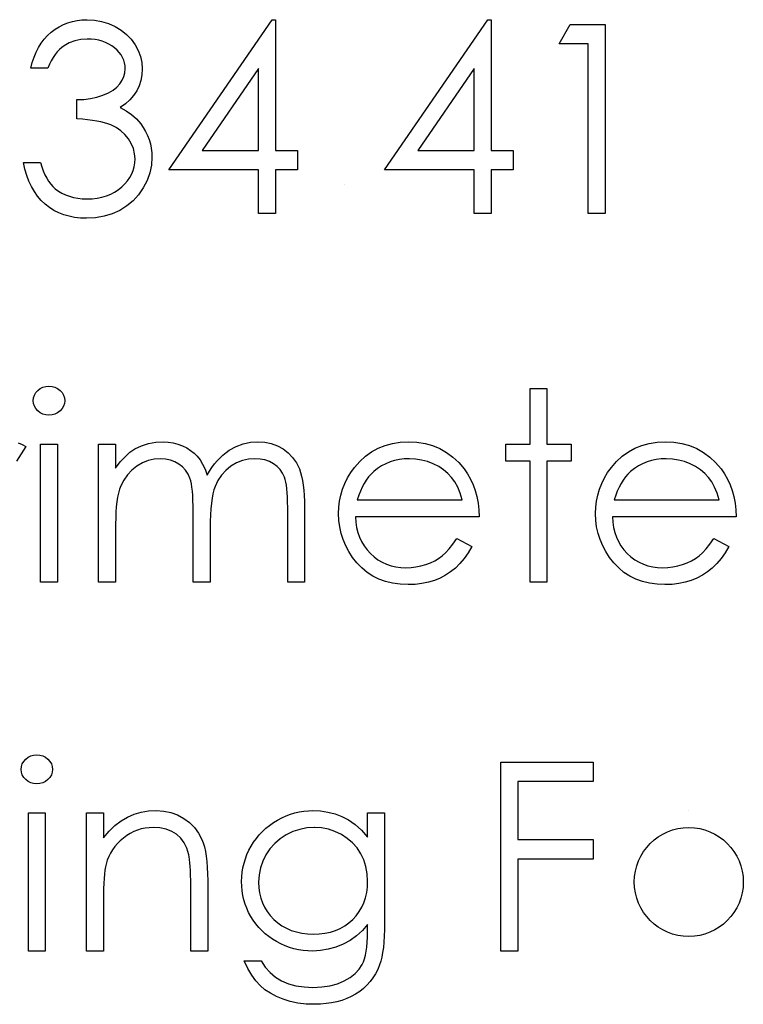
# Model space of a CAD drawing. Header units: inches. Extents: x 1687 to 2505, y -239 to -56.
# Tile 250 of 256: x 1858.648 to 1859.176, y -86.585 to -85.867. Entities that reach past the tile are written whole.
import ezdxf

# ---------------------------------------------------------------- set-up
doc = ezdxf.new("R2010")
doc.units = ezdxf.units.IN
doc.header["$LTSCALE"] = 0.5
doc.header["$MEASUREMENT"] = 0

msp = doc.modelspace()

# ---------------------------------------------------------------- linework, layer by layer
at = {"color": 7, "linetype": 'Continuous'}
for p, q in [((1858.69008, -85.86725), (1858.69364, -85.86681)), ((1858.69364, -85.86681), (1858.69734, -85.86667)), ((1858.69734, -85.86667), (1858.70272, -85.86698)), ((1858.75702, -85.9762), (1858.83224, -85.86667)), ((1858.83224, -85.86667), (1858.83475, -85.86667)), ((1858.83475, -85.86667), (1858.83475, -85.96207)), ((1858.91425, -85.9762), (1858.98947, -85.86667)), ((1858.98946, -85.86667), (1858.99198, -85.86667)), ((1858.99198, -85.86667), (1858.99198, -85.96207)), ((1858.67126, -85.87584), (1858.67407, -85.87368)), ((1858.67407, -85.87368), (1858.67702, -85.87183)), ((1858.67702, -85.87183), (1858.68009, -85.87026)), ((1858.68009, -85.87026), (1858.68329, -85.86896)), ((1858.68329, -85.86896), (1858.68663, -85.86797)), ((1858.68663, -85.86797), (1858.69008, -85.86725)), ((1858.70272, -85.86698), (1858.70791, -85.86791)), ((1858.70791, -85.86791), (1858.71291, -85.86946)), ((1858.71291, -85.86946), (1858.71774, -85.87161)), ((1858.71774, -85.87161), (1858.72221, -85.87429)), ((1859.04144, -85.88434), (1859.04953, -85.87021)), ((1859.04953, -85.87021), (1859.07501, -85.87021)), ((1859.07501, -85.87021), (1859.07501, -86.008)), ((1858.66397, -85.88381), (1858.66618, -85.88092)), ((1858.66618, -85.88092), (1858.66861, -85.87824)), ((1858.66861, -85.87824), (1858.67126, -85.87584)), ((1858.69281, -85.88111), (1858.68842, -85.88202)), ((1858.69751, -85.88081), (1858.69281, -85.88111)), ((1858.70043, -85.88092), (1858.69751, -85.88081)), ((1858.70325, -85.88122), (1858.70043, -85.88092)), ((1858.70593, -85.88172), (1858.70325, -85.88122)), ((1858.72221, -85.87429), (1858.72613, -85.87741)), ((1858.72613, -85.87741), (1858.72953, -85.88097)), ((1858.72953, -85.88097), (1858.7324, -85.88495)), ((1858.66024, -85.89036), (1858.66201, -85.88696)), ((1858.66201, -85.88696), (1858.66397, -85.88381)), ((1858.67727, -85.88848), (1858.67567, -85.89019)), ((1858.67893, -85.88696), (1858.67727, -85.88848)), ((1858.68067, -85.88564), (1858.67893, -85.88696)), ((1858.68439, -85.88351), (1858.68067, -85.88564)), ((1858.68842, -85.88202), (1858.68439, -85.88351)), ((1858.70846, -85.88241), (1858.70593, -85.88172)), ((1858.71089, -85.88332), (1858.70846, -85.88241)), ((1858.71318, -85.88442), (1858.71089, -85.88332)), ((1858.71534, -85.88572), (1858.71318, -85.88442)), ((1858.71735, -85.88724), (1858.71534, -85.88572)), ((1858.7192, -85.88887), (1858.71735, -85.88724)), ((1858.7324, -85.88495), (1858.73466, -85.8892)), ((1859.06264, -85.88434), (1859.04144, -85.88434)), ((1859.06264, -86.008), (1859.06264, -85.88434)), ((1858.6574, -85.89786), (1858.65872, -85.894)), ((1858.65872, -85.894), (1858.66024, -85.89036)), ((1858.67266, -85.8943), (1858.67128, -85.89665)), ((1858.67415, -85.89215), (1858.67266, -85.8943)), ((1858.67567, -85.89019), (1858.67415, -85.89215)), ((1858.7208, -85.89058), (1858.7192, -85.88887)), ((1858.72216, -85.89237), (1858.7208, -85.89058)), ((1858.72326, -85.89422), (1858.72216, -85.89237)), ((1858.72412, -85.89618), (1858.72326, -85.89422)), ((1858.73466, -85.8892), (1858.73629, -85.89353)), ((1858.73629, -85.89353), (1858.73725, -85.89795)), ((1858.65632, -85.902), (1858.6574, -85.89786)), ((1858.66869, -85.902), (1858.65632, -85.902)), ((1858.66996, -85.89922), (1858.66869, -85.902)), ((1858.67128, -85.89665), (1858.66996, -85.89922)), ((1858.72472, -85.89817), (1858.72412, -85.89618)), ((1858.72511, -85.90027), (1858.72472, -85.89817)), ((1858.72497, -85.90534), (1858.72522, -85.90242)), ((1858.72522, -85.90242), (1858.72511, -85.90027)), ((1858.73725, -85.89795), (1858.73759, -85.90247)), ((1858.73759, -85.90247), (1858.73734, -85.90683)), ((1858.82238, -85.90223), (1858.78131, -85.96207)), ((1858.82238, -85.96207), (1858.82238, -85.90223)), ((1858.97961, -85.90223), (1858.93854, -85.96207)), ((1858.97961, -85.96207), (1858.97961, -85.90223)), ((1858.72304, -85.91084), (1858.72425, -85.90816)), ((1858.72425, -85.90816), (1858.72497, -85.90534)), ((1858.73734, -85.90683), (1858.73659, -85.91095)), ((1858.71628, -85.91801), (1858.71909, -85.91583)), ((1858.71909, -85.91583), (1858.72133, -85.91343)), ((1858.72133, -85.91343), (1858.72304, -85.91084)), ((1858.73532, -85.91484), (1858.73356, -85.91851)), ((1858.73659, -85.91095), (1858.73532, -85.91484)), ((1858.69499, -85.92478), (1858.69985, -85.92414)), ((1858.69985, -85.92414), (1858.70449, -85.92315)), ((1858.70449, -85.92315), (1858.70888, -85.92171)), ((1858.70888, -85.92171), (1858.71288, -85.91997)), ((1858.71288, -85.91997), (1858.71628, -85.91801)), ((1858.73129, -85.92193), (1858.72853, -85.92514)), ((1858.73356, -85.91851), (1858.73129, -85.92193)), ((1858.68989, -85.92497), (1858.69499, -85.92478)), ((1858.68989, -85.9391), (1858.68989, -85.92497)), ((1858.72527, -85.92809), (1858.72149, -85.93082)), ((1858.72149, -85.93082), (1858.72583, -85.93306)), ((1858.72853, -85.92514), (1858.72527, -85.92809)), ((1858.72583, -85.93306), (1858.72977, -85.93576)), ((1858.72977, -85.93576), (1858.73331, -85.93894)), ((1858.69395, -85.93935), (1858.68989, -85.9391)), ((1858.69775, -85.93968), (1858.69395, -85.93935)), ((1858.70126, -85.9401), (1858.69775, -85.93968)), ((1858.70449, -85.94059), (1858.70126, -85.9401)), ((1858.70747, -85.94117), (1858.70449, -85.94059)), ((1858.71015, -85.94181), (1858.70747, -85.94117)), ((1858.71258, -85.94255), (1858.71015, -85.94181)), ((1858.7147, -85.94338), (1858.71258, -85.94255)), ((1858.71851, -85.94531), (1858.7147, -85.94338)), ((1858.72193, -85.94766), (1858.71851, -85.94531)), ((1858.73331, -85.93894), (1858.73643, -85.94258)), ((1858.73643, -85.94258), (1858.73836, -85.94534)), ((1858.73836, -85.94534), (1858.74002, -85.94821)), ((1858.72492, -85.95045), (1858.72193, -85.94766)), ((1858.72751, -85.95365), (1858.72492, -85.95045)), ((1858.74002, -85.94821), (1858.74145, -85.95114)), ((1858.74145, -85.95114), (1858.74261, -85.95417)), ((1858.72961, -85.9571), (1858.72751, -85.95365)), ((1858.7311, -85.96069), (1858.72961, -85.9571)), ((1858.74261, -85.95417), (1858.74349, -85.95727)), ((1858.74349, -85.95727), (1858.74413, -85.96044)), ((1858.73198, -85.96442), (1858.7311, -85.96069)), ((1858.73229, -85.96825), (1858.73198, -85.96442)), ((1858.74413, -85.96044), (1858.74451, -85.96373)), ((1858.74465, -85.96707), (1858.74427, -85.97283)), ((1858.74451, -85.96373), (1858.74465, -85.96707)), ((1858.78131, -85.96207), (1858.82238, -85.96207)), ((1858.83475, -85.96207), (1858.85065, -85.96207)), ((1858.85065, -85.96207), (1858.85065, -85.9762)), ((1858.93854, -85.96207), (1858.97961, -85.96207)), ((1858.99198, -85.96207), (1859.00788, -85.96207)), ((1859.00788, -85.96207), (1859.00788, -85.9762)), ((1858.65207, -85.97576), (1858.65102, -85.9709)), ((1858.65102, -85.9709), (1858.66339, -85.9709)), ((1858.66339, -85.9709), (1858.66438, -85.97408)), ((1858.66438, -85.97408), (1858.66546, -85.97703)), ((1858.73093, -85.97662), (1858.73168, -85.97391)), ((1858.73168, -85.97391), (1858.73215, -85.97112)), ((1858.73215, -85.97112), (1858.73229, -85.96825)), ((1858.74427, -85.97283), (1858.74308, -85.97847)), ((1858.6534, -85.98029), (1858.65207, -85.97576)), ((1858.65497, -85.98454), (1858.6534, -85.98029)), ((1858.66546, -85.97703), (1858.66667, -85.97976)), ((1858.66667, -85.97976), (1858.66797, -85.98225)), ((1858.72688, -85.98412), (1858.72853, -85.98172)), ((1858.72853, -85.98172), (1858.72988, -85.97921)), ((1858.72988, -85.97921), (1858.73093, -85.97662)), ((1858.74308, -85.97847), (1858.74112, -85.98399)), ((1858.82238, -85.9762), (1858.75702, -85.9762)), ((1858.82238, -86.008), (1858.82238, -85.9762)), ((1858.85065, -85.9762), (1858.83475, -85.9762)), ((1858.83475, -85.9762), (1858.83475, -86.008)), ((1858.97961, -85.9762), (1858.91425, -85.9762)), ((1858.97961, -86.008), (1858.97961, -85.9762)), ((1859.00788, -85.9762), (1858.99198, -85.9762)), ((1858.99198, -85.9762), (1858.99198, -86.008)), ((1858.65682, -85.98846), (1858.65497, -85.98454)), ((1858.65892, -85.9921), (1858.65682, -85.98846)), ((1858.66797, -85.98225), (1858.66935, -85.98451)), ((1858.66935, -85.98451), (1858.67087, -85.98655)), ((1858.67087, -85.98655), (1858.67247, -85.98837)), ((1858.67247, -85.98837), (1858.67418, -85.98995)), ((1858.72014, -85.99072), (1858.72265, -85.98868)), ((1858.72265, -85.98868), (1858.72492, -85.98644)), ((1858.72492, -85.98644), (1858.72688, -85.98412)), ((1858.74112, -85.98399), (1858.73836, -85.98934)), ((1858.8851, -85.9868), (1858.8851, -85.9868)), ((1858.66129, -85.99544), (1858.65892, -85.9921)), ((1858.66391, -85.99848), (1858.66129, -85.99544)), ((1858.67418, -85.98995), (1858.67653, -85.99169)), ((1858.67653, -85.99169), (1858.67901, -85.99321)), ((1858.67901, -85.99321), (1858.68166, -85.9945)), ((1858.68166, -85.9945), (1858.68445, -85.99552)), ((1858.68445, -85.99552), (1858.6874, -85.99635)), ((1858.70474, -85.99685), (1858.70822, -85.99619)), ((1858.70822, -85.99619), (1858.7115, -85.99522)), ((1858.7115, -85.99522), (1858.71456, -85.99401)), ((1858.71456, -85.99401), (1858.71746, -85.99249)), ((1858.71746, -85.99249), (1858.72014, -85.99072)), ((1858.73494, -85.99434), (1858.73096, -85.99873)), ((1858.73836, -85.98934), (1858.73494, -85.99434)), ((1858.66681, -86.00121), (1858.66391, -85.99848)), ((1858.66993, -86.00364), (1858.66681, -86.00121)), ((1858.6874, -85.99635), (1858.69052, -85.99693)), ((1858.69052, -85.99693), (1858.69378, -85.99729)), ((1858.69378, -85.99729), (1858.6972, -85.9974)), ((1858.6972, -85.9974), (1858.70107, -85.99726)), ((1858.70107, -85.99726), (1858.70474, -85.99685)), ((1858.72638, -86.00254), (1858.72124, -86.00574)), ((1858.73096, -85.99873), (1858.72638, -86.00254)), ((1858.67324, -86.00574), (1858.66993, -86.00364)), ((1858.67672, -86.0075), (1858.67324, -86.00574)), ((1858.68039, -86.00894), (1858.67672, -86.0075)), ((1858.68426, -86.01007), (1858.68039, -86.00894)), ((1858.68831, -86.0109), (1858.68426, -86.01007)), ((1858.70976, -86.01007), (1858.70352, -86.01118)), ((1858.71567, -86.00828), (1858.70976, -86.01007)), ((1858.72124, -86.00574), (1858.71567, -86.00828)), ((1858.83475, -86.008), (1858.82238, -86.008)), ((1858.99198, -86.008), (1858.97961, -86.008)), ((1859.07501, -86.008), (1859.06264, -86.008)), ((1858.69257, -86.01137), (1858.68831, -86.0109)), ((1858.69698, -86.01153), (1858.69257, -86.01137)), ((1858.70352, -86.01118), (1858.69698, -86.01153)), ((1858.65894, -86.1405), (1858.65999, -86.13868)), ((1858.65999, -86.13868), (1858.66146, -86.13705)), ((1858.66146, -86.13705), (1858.66322, -86.1357)), ((1858.66322, -86.1357), (1858.66518, -86.13471)), ((1858.66518, -86.13471), (1858.66725, -86.13413)), ((1858.66725, -86.13413), (1858.66952, -86.13393)), ((1858.66952, -86.13393), (1858.67181, -86.13413)), ((1858.67181, -86.13413), (1858.67393, -86.13471)), ((1858.67393, -86.13471), (1858.67589, -86.1357)), ((1858.67589, -86.1357), (1858.67766, -86.13705)), ((1858.67766, -86.13705), (1858.67915, -86.13868)), ((1858.67915, -86.13868), (1858.6802, -86.1405)), ((1859.02024, -86.1357), (1859.03261, -86.1357)), ((1859.02024, -86.17633), (1859.02024, -86.1357)), ((1859.03261, -86.1357), (1859.03261, -86.17633)), ((1858.65809, -86.14459), (1858.65831, -86.14246)), ((1858.65831, -86.14666), (1858.65809, -86.14459)), ((1858.65831, -86.14246), (1858.65894, -86.1405)), ((1858.65894, -86.14859), (1858.65831, -86.14666)), ((1858.6802, -86.1405), (1858.68083, -86.14246)), ((1858.68083, -86.14666), (1858.6802, -86.14859)), ((1858.68083, -86.14246), (1858.68105, -86.14459)), ((1858.68105, -86.14459), (1858.68083, -86.14666)), ((1858.65999, -86.15039), (1858.65894, -86.14859)), ((1858.66146, -86.15201), (1858.65999, -86.15039)), ((1858.66322, -86.15337), (1858.66146, -86.15201)), ((1858.66518, -86.15436), (1858.66322, -86.15337)), ((1858.67589, -86.15337), (1858.67393, -86.15436)), ((1858.67766, -86.15201), (1858.67589, -86.15337)), ((1858.67915, -86.15039), (1858.67766, -86.15201)), ((1858.6802, -86.14859), (1858.67915, -86.15039)), ((1858.66725, -86.15494), (1858.66518, -86.15436)), ((1858.66952, -86.15513), (1858.66725, -86.15494)), ((1858.67181, -86.15494), (1858.66952, -86.15513)), ((1858.67393, -86.15436), (1858.67181, -86.15494)), ((1858.64724, -86.17542), (1858.64997, -86.1765)), ((1858.74225, -86.17584), (1858.7475, -86.1749)), ((1858.7475, -86.1749), (1858.75288, -86.17457)), ((1858.75288, -86.17457), (1858.75652, -86.17476)), ((1858.75652, -86.17476), (1858.76006, -86.17528)), ((1858.76006, -86.17528), (1858.76351, -86.1762)), ((1858.81109, -86.17611), (1858.81637, -86.17495)), ((1858.81637, -86.17495), (1858.82186, -86.17457)), ((1858.82186, -86.17457), (1858.82691, -86.1749)), ((1858.82691, -86.1749), (1858.83166, -86.17586)), ((1858.91455, -86.17722), (1858.91993, -86.17573)), ((1858.91993, -86.17573), (1858.92562, -86.17487)), ((1858.92562, -86.17487), (1858.93164, -86.17457)), ((1858.93164, -86.17457), (1858.93782, -86.17487)), ((1858.93782, -86.17487), (1858.9437, -86.17581)), ((1858.9437, -86.17581), (1858.94925, -86.17735)), ((1859.10181, -86.17722), (1859.10719, -86.17573)), ((1859.10719, -86.17573), (1859.11288, -86.17487)), ((1859.11288, -86.17487), (1859.1189, -86.17457)), ((1859.1189, -86.17457), (1859.12508, -86.17487)), ((1859.12508, -86.17487), (1859.13096, -86.17581)), ((1859.13096, -86.17581), (1859.13651, -86.17735)), ((1858.65279, -86.17802), (1858.646, -86.18873)), ((1858.64997, -86.1765), (1858.65279, -86.17802)), ((1858.66339, -86.17633), (1858.67575, -86.17633)), ((1858.66339, -86.27703), (1858.66339, -86.17633)), ((1858.67575, -86.17633), (1858.67575, -86.27703)), ((1858.70579, -86.17633), (1858.71815, -86.17633)), ((1858.70579, -86.27703), (1858.70579, -86.17633)), ((1858.71815, -86.17633), (1858.71815, -86.19383)), ((1858.72505, -86.18544), (1858.72856, -86.18224)), ((1858.72856, -86.18224), (1858.73212, -86.17967)), ((1858.73212, -86.17967), (1858.73712, -86.17744)), ((1858.73712, -86.17744), (1858.74225, -86.17584)), ((1858.76351, -86.1762), (1858.76685, -86.17746)), ((1858.76685, -86.17746), (1858.77002, -86.17904)), ((1858.77002, -86.17904), (1858.77286, -86.18083)), ((1858.77286, -86.18083), (1858.77543, -86.18288)), ((1858.77543, -86.18288), (1858.77767, -86.18517)), ((1858.79641, -86.18423), (1858.79867, -86.18241)), ((1858.79867, -86.18241), (1858.80105, -86.18078)), ((1858.80105, -86.18078), (1858.80596, -86.17807)), ((1858.80596, -86.17807), (1858.81109, -86.17611)), ((1858.83166, -86.17586), (1858.8361, -86.17752)), ((1858.8361, -86.17752), (1858.84024, -86.17981)), ((1858.84024, -86.17981), (1858.84397, -86.18268)), ((1858.84397, -86.18268), (1858.8472, -86.18608)), ((1858.90025, -86.18511), (1858.9047, -86.18191)), ((1858.9047, -86.18191), (1858.90947, -86.17926)), ((1858.90947, -86.17926), (1858.91455, -86.17722)), ((1858.94925, -86.17735), (1858.95446, -86.17951)), ((1858.95446, -86.17951), (1858.95938, -86.1823)), ((1858.95938, -86.1823), (1858.96396, -86.18572)), ((1859.00258, -86.1887), (1859.00258, -86.17633)), ((1859.00258, -86.17633), (1859.02024, -86.17633)), ((1859.03261, -86.17633), (1859.05028, -86.17633)), ((1859.05028, -86.17633), (1859.05028, -86.1887)), ((1859.08751, -86.18511), (1859.09196, -86.18191)), ((1859.09196, -86.18191), (1859.09673, -86.17926)), ((1859.09673, -86.17926), (1859.10181, -86.17722)), ((1859.13651, -86.17735), (1859.14172, -86.17951)), ((1859.14172, -86.17951), (1859.14664, -86.1823)), ((1859.14664, -86.1823), (1859.15122, -86.18572)), ((1858.71815, -86.19383), (1858.72158, -86.18931)), ((1858.72158, -86.18931), (1858.72505, -86.18544)), ((1858.73772, -86.18997), (1858.73369, -86.19232)), ((1858.74192, -86.18829), (1858.73772, -86.18997)), ((1858.74625, -86.18726), (1858.74192, -86.18829)), ((1858.75073, -86.18693), (1858.74625, -86.18726)), ((1858.75453, -86.18718), (1858.75073, -86.18693)), ((1858.75807, -86.1879), (1858.75453, -86.18718)), ((1858.76135, -86.18914), (1858.75807, -86.1879)), ((1858.76433, -86.19085), (1858.76135, -86.18914)), ((1858.77767, -86.18517), (1858.77968, -86.18782)), ((1858.77968, -86.18782), (1858.78159, -86.19099)), ((1858.79023, -86.19074), (1858.79219, -86.1884)), ((1858.79219, -86.1884), (1858.79426, -86.18621)), ((1858.79426, -86.18621), (1858.79641, -86.18423)), ((1858.80632, -86.19002), (1858.80226, -86.19245)), ((1858.8106, -86.18831), (1858.80632, -86.19002)), ((1858.81504, -86.18726), (1858.8106, -86.18831)), ((1858.81971, -86.18693), (1858.81504, -86.18726)), ((1858.82351, -86.18715), (1858.81971, -86.18693)), ((1858.82702, -86.18784), (1858.82351, -86.18715)), ((1858.83028, -86.189), (1858.82702, -86.18784)), ((1858.83323, -86.1906), (1858.83028, -86.189)), ((1858.8472, -86.18608), (1858.8499, -86.18997)), ((1858.8499, -86.18997), (1858.85208, -86.19441)), ((1858.89227, -86.19334), (1858.89611, -86.18895)), ((1858.89611, -86.18895), (1858.90025, -86.18511)), ((1858.91825, -86.18928), (1858.91505, -86.19063)), ((1858.92153, -86.18826), (1858.91825, -86.18928)), ((1858.92498, -86.18751), (1858.92153, -86.18826)), ((1858.92857, -86.18707), (1858.92498, -86.18751)), ((1858.93227, -86.18693), (1858.92857, -86.18707)), ((1858.9368, -86.18715), (1858.93227, -86.18693)), ((1858.94121, -86.18787), (1858.9368, -86.18715)), ((1858.94555, -86.18903), (1858.94121, -86.18787)), ((1858.94974, -86.19069), (1858.94555, -86.18903)), ((1858.96396, -86.18572), (1858.96824, -86.18975)), ((1858.96824, -86.18975), (1858.97219, -86.19439)), ((1859.02024, -86.1887), (1859.00258, -86.1887)), ((1859.02024, -86.27703), (1859.02024, -86.1887)), ((1859.05028, -86.1887), (1859.03261, -86.1887)), ((1859.03261, -86.1887), (1859.03261, -86.27703)), ((1859.07953, -86.19334), (1859.08337, -86.18895)), ((1859.08337, -86.18895), (1859.08751, -86.18511)), ((1859.10551, -86.18928), (1859.10231, -86.19063)), ((1859.10879, -86.18826), (1859.10551, -86.18928)), ((1859.11224, -86.18751), (1859.10879, -86.18826)), ((1859.11583, -86.18707), (1859.11224, -86.18751)), ((1859.11953, -86.18693), (1859.11583, -86.18707)), ((1859.12406, -86.18715), (1859.11953, -86.18693)), ((1859.12848, -86.18787), (1859.12406, -86.18715)), ((1859.13281, -86.18903), (1859.12848, -86.18787)), ((1859.137, -86.19069), (1859.13281, -86.18903)), ((1859.15122, -86.18572), (1859.1555, -86.18975)), ((1859.1555, -86.18975), (1859.15945, -86.19439)), ((1858.73, -86.19524), (1858.72679, -86.19864)), ((1858.73369, -86.19232), (1858.73, -86.19524)), ((1858.76698, -86.19295), (1858.76433, -86.19085)), ((1858.76922, -86.19538), (1858.76698, -86.19295)), ((1858.77101, -86.19814), (1858.76922, -86.19538)), ((1858.78159, -86.19099), (1858.78332, -86.19466)), ((1858.78332, -86.19466), (1858.78493, -86.19888)), ((1858.78493, -86.19888), (1858.78658, -86.19599)), ((1858.78658, -86.19599), (1858.78835, -86.19328)), ((1858.78835, -86.19328), (1858.79023, -86.19074)), ((1858.79856, -86.19543), (1858.79541, -86.19888)), ((1858.80226, -86.19245), (1858.79856, -86.19543)), ((1858.83585, -86.19259), (1858.83323, -86.1906)), ((1858.83806, -86.19485), (1858.83585, -86.19259)), ((1858.83986, -86.19745), (1858.83806, -86.19485)), ((1858.85208, -86.19441), (1858.853, -86.1969)), ((1858.853, -86.1969), (1858.85377, -86.19969)), ((1858.8872, -86.20098), (1858.88957, -86.19709)), ((1858.88957, -86.19709), (1858.89227, -86.19334)), ((1858.90632, -86.19637), (1858.90439, -86.19819)), ((1858.90911, -86.19416), (1858.90632, -86.19637)), ((1858.91201, -86.19223), (1858.90911, -86.19416)), ((1858.91505, -86.19063), (1858.91201, -86.19223)), ((1858.95369, -86.1927), (1858.94974, -86.19069)), ((1858.95722, -86.19502), (1858.95369, -86.1927)), ((1858.96037, -86.19764), (1858.95722, -86.19502)), ((1858.97219, -86.19439), (1858.97473, -86.198)), ((1859.07446, -86.20098), (1859.07683, -86.19709)), ((1859.07683, -86.19709), (1859.07953, -86.19334)), ((1859.09358, -86.19637), (1859.09165, -86.19819)), ((1859.09637, -86.19416), (1859.09358, -86.19637)), ((1859.09927, -86.19223), (1859.09637, -86.19416)), ((1859.10231, -86.19063), (1859.09927, -86.19223)), ((1859.14095, -86.1927), (1859.137, -86.19069)), ((1859.14449, -86.19502), (1859.14095, -86.1927)), ((1859.14763, -86.19764), (1859.14449, -86.19502)), ((1859.15945, -86.19439), (1859.16199, -86.198)), ((1858.72412, -86.20247), (1858.72196, -86.20681)), ((1858.72679, -86.19864), (1858.72412, -86.20247)), ((1858.77237, -86.20123), (1858.77101, -86.19814)), ((1858.77292, -86.20303), (1858.77237, -86.20123)), ((1858.77339, -86.20521), (1858.77292, -86.20303)), ((1858.79279, -86.2028), (1858.79069, -86.20717)), ((1858.79541, -86.19888), (1858.79279, -86.2028)), ((1858.84124, -86.20032), (1858.83986, -86.19745)), ((1858.84179, -86.20198), (1858.84124, -86.20032)), ((1858.84226, -86.20396), (1858.84179, -86.20198)), ((1858.84267, -86.20625), (1858.84226, -86.20396)), ((1858.85377, -86.19969), (1858.85443, -86.20275)), ((1858.85443, -86.20275), (1858.85498, -86.20612)), ((1858.88521, -86.20499), (1858.8872, -86.20098)), ((1858.90091, -86.20247), (1858.89937, -86.20493)), ((1858.9026, -86.20024), (1858.90091, -86.20247)), ((1858.90439, -86.19819), (1858.9026, -86.20024)), ((1858.96308, -86.20057), (1858.96037, -86.19764)), ((1858.96545, -86.20388), (1858.96308, -86.20057)), ((1858.96752, -86.20772), (1858.96545, -86.20388)), ((1858.97473, -86.198), (1858.97691, -86.20181)), ((1858.97691, -86.20181), (1858.97878, -86.20587)), ((1859.07247, -86.20499), (1859.07446, -86.20098)), ((1859.08817, -86.20247), (1859.08663, -86.20493)), ((1859.08986, -86.20024), (1859.08817, -86.20247)), ((1859.09165, -86.19819), (1859.08986, -86.20024)), ((1859.15034, -86.20057), (1859.14763, -86.19764)), ((1859.15271, -86.20388), (1859.15034, -86.20057)), ((1859.15478, -86.20772), (1859.15271, -86.20388)), ((1859.16199, -86.198), (1859.16417, -86.20181)), ((1859.16417, -86.20181), (1859.16604, -86.20587)), ((1858.72108, -86.20924), (1858.72031, -86.21194)), ((1858.72196, -86.20681), (1858.72108, -86.20924)), ((1858.77377, -86.20772), (1858.77339, -86.20521)), ((1858.77411, -86.21062), (1858.77377, -86.20772)), ((1858.77435, -86.21387), (1858.77411, -86.21062)), ((1858.78984, -86.20965), (1858.78909, -86.21252)), ((1858.79069, -86.20717), (1858.78984, -86.20965)), ((1858.843, -86.20885), (1858.84267, -86.20625)), ((1858.84325, -86.21178), (1858.843, -86.20885)), ((1858.85498, -86.20612), (1858.8554, -86.20976)), ((1858.8554, -86.20976), (1858.8557, -86.21371)), ((1858.88231, -86.2134), (1858.88358, -86.20913)), ((1858.88358, -86.20913), (1858.88521, -86.20499)), ((1858.89661, -86.21053), (1858.89542, -86.21362)), ((1858.89793, -86.20764), (1858.89661, -86.21053)), ((1858.89937, -86.20493), (1858.89793, -86.20764)), ((1858.96932, -86.21208), (1858.96752, -86.20772)), ((1858.97878, -86.20587), (1858.9803, -86.21012)), ((1858.9803, -86.21012), (1858.98152, -86.21459)), ((1859.06957, -86.2134), (1859.07084, -86.20913)), ((1859.07084, -86.20913), (1859.07247, -86.20499)), ((1859.08387, -86.21053), (1859.08268, -86.21362)), ((1859.08519, -86.20764), (1859.08387, -86.21053)), ((1859.08663, -86.20493), (1859.08519, -86.20764)), ((1859.15658, -86.21208), (1859.15478, -86.20772)), ((1859.16604, -86.20587), (1859.16756, -86.21012)), ((1859.16756, -86.21012), (1859.16878, -86.21459)), ((1858.71912, -86.21832), (1858.71868, -86.22193)), ((1858.71964, -86.21498), (1858.71912, -86.21832)), ((1858.72031, -86.21194), (1858.71964, -86.21498)), ((1858.77455, -86.21749), (1858.77435, -86.21387)), ((1858.77466, -86.22149), (1858.77455, -86.21749)), ((1858.78849, -86.21578), (1858.78796, -86.21942)), ((1858.78909, -86.21252), (1858.78849, -86.21578)), ((1858.84344, -86.21501), (1858.84325, -86.21178)), ((1858.84355, -86.21857), (1858.84344, -86.21501)), ((1858.84358, -86.22243), (1858.84355, -86.21857)), ((1858.8557, -86.21371), (1858.85589, -86.21796)), ((1858.85589, -86.21796), (1858.85595, -86.22249)), ((1858.88087, -86.22232), (1858.8814, -86.21779)), ((1858.8814, -86.21779), (1858.88231, -86.2134)), ((1858.89542, -86.21362), (1858.89434, -86.21696)), ((1858.89434, -86.21696), (1858.97078, -86.21696)), ((1858.97078, -86.21696), (1858.96932, -86.21208)), ((1858.98152, -86.21459), (1858.9824, -86.21928)), ((1859.06813, -86.22232), (1859.06866, -86.21779)), ((1859.06866, -86.21779), (1859.06957, -86.2134)), ((1859.08268, -86.21362), (1859.0816, -86.21696)), ((1859.0816, -86.21696), (1859.15804, -86.21696)), ((1859.15804, -86.21696), (1859.15658, -86.21208)), ((1859.16878, -86.21459), (1859.16966, -86.21928)), ((1858.7184, -86.22588), (1858.71821, -86.2301)), ((1858.71868, -86.22193), (1858.7184, -86.22588)), ((1858.77468, -86.22583), (1858.77466, -86.22149)), ((1858.77468, -86.27703), (1858.77468, -86.22583)), ((1858.78758, -86.22345), (1858.78727, -86.22787)), ((1858.78796, -86.21942), (1858.78758, -86.22345)), ((1858.84358, -86.27703), (1858.84358, -86.22243)), ((1858.85595, -86.22249), (1858.85595, -86.27703)), ((1858.88068, -86.22696), (1858.88087, -86.22232)), ((1858.9824, -86.21928), (1858.98292, -86.2242)), ((1858.98292, -86.2242), (1858.98314, -86.22933)), ((1859.06794, -86.22696), (1859.06813, -86.22232)), ((1859.16966, -86.21928), (1859.17018, -86.2242)), ((1859.17018, -86.2242), (1859.1704, -86.22933)), ((1858.71821, -86.2301), (1858.71815, -86.23466)), ((1858.78711, -86.23267), (1858.78705, -86.23786)), ((1858.78727, -86.22787), (1858.78711, -86.23267)), ((1858.8809, -86.2319), (1858.88068, -86.22696)), ((1858.88151, -86.23673), (1858.8809, -86.2319)), ((1858.98314, -86.22933), (1858.89305, -86.22933)), ((1858.89305, -86.22933), (1858.8933, -86.23331)), ((1859.06816, -86.2319), (1859.06794, -86.22696)), ((1859.06877, -86.23673), (1859.06816, -86.2319)), ((1859.1704, -86.22933), (1859.08031, -86.22933)), ((1859.08031, -86.22933), (1859.08056, -86.23331)), ((1858.71815, -86.23466), (1858.71815, -86.27703)), ((1858.78705, -86.23786), (1858.78705, -86.27703)), ((1858.88256, -86.24139), (1858.88151, -86.23673)), ((1858.8933, -86.23331), (1858.89385, -86.23712)), ((1858.89385, -86.23712), (1858.89473, -86.24073)), ((1859.06982, -86.24139), (1859.06877, -86.23673)), ((1859.08056, -86.23331), (1859.08111, -86.23712)), ((1859.08111, -86.23712), (1859.08199, -86.24073)), ((1858.88405, -86.24595), (1858.88256, -86.24139)), ((1858.88593, -86.25039), (1858.88405, -86.24595)), ((1858.89473, -86.24073), (1858.89595, -86.24415)), ((1858.89595, -86.24415), (1858.89744, -86.24738)), ((1858.89744, -86.24738), (1858.89926, -86.25045)), ((1858.96404, -86.24929), (1858.96686, -86.24523)), ((1858.96686, -86.24523), (1858.97784, -86.251)), ((1859.07131, -86.24595), (1859.06982, -86.24139)), ((1859.07319, -86.25039), (1859.07131, -86.24595)), ((1859.08199, -86.24073), (1859.08321, -86.24415)), ((1859.08321, -86.24415), (1859.0847, -86.24738)), ((1859.0847, -86.24738), (1859.08652, -86.25045)), ((1859.1513, -86.24929), (1859.15412, -86.24523)), ((1859.15412, -86.24523), (1859.1651, -86.251)), ((1858.88822, -86.2547), (1858.88593, -86.25039)), ((1858.89095, -86.25887), (1858.88822, -86.2547)), ((1858.89926, -86.25045), (1858.90141, -86.25332)), ((1858.90141, -86.25332), (1858.90387, -86.25602)), ((1858.95869, -86.25558), (1858.96131, -86.25271)), ((1858.96131, -86.25271), (1858.96404, -86.24929)), ((1858.97784, -86.251), (1858.97514, -86.25561)), ((1859.07548, -86.2547), (1859.07319, -86.25039)), ((1859.07821, -86.25887), (1859.07548, -86.2547)), ((1859.08652, -86.25045), (1859.08867, -86.25332)), ((1859.08867, -86.25332), (1859.09113, -86.25602)), ((1859.14595, -86.25558), (1859.14857, -86.25271)), ((1859.14857, -86.25271), (1859.1513, -86.24929)), ((1859.1651, -86.251), (1859.1624, -86.25561)), ((1858.8941, -86.2629), (1858.89095, -86.25887)), ((1858.90387, -86.25602), (1858.90657, -86.25845)), ((1858.90657, -86.25845), (1858.90942, -86.26058)), ((1858.90942, -86.26058), (1858.91242, -86.26237)), ((1858.94762, -86.26281), (1858.95074, -86.26132)), ((1858.95074, -86.26132), (1858.95358, -86.25967)), ((1858.95358, -86.25967), (1858.95618, -86.25782)), ((1858.95618, -86.25782), (1858.95869, -86.25558)), ((1858.97224, -86.25975), (1858.96915, -86.26345)), ((1858.97514, -86.25561), (1858.97224, -86.25975)), ((1859.08136, -86.2629), (1859.07821, -86.25887)), ((1859.09113, -86.25602), (1859.09383, -86.25845)), ((1859.09383, -86.25845), (1859.09668, -86.26058)), ((1859.09668, -86.26058), (1859.09969, -86.26237)), ((1859.13488, -86.26281), (1859.138, -86.26132)), ((1859.138, -86.26132), (1859.14084, -86.25967)), ((1859.14084, -86.25967), (1859.14344, -86.25782)), ((1859.14344, -86.25782), (1859.14595, -86.25558)), ((1859.1595, -86.25975), (1859.15641, -86.26345)), ((1859.1624, -86.25561), (1859.1595, -86.25975)), ((1858.8976, -86.26662), (1858.8941, -86.2629)), ((1858.90147, -86.26985), (1858.8976, -86.26662)), ((1858.91242, -86.26237), (1858.9156, -86.26384)), ((1858.9156, -86.26384), (1858.91891, -86.26497)), ((1858.91891, -86.26497), (1858.92239, -86.26577)), ((1858.92239, -86.26577), (1858.92601, -86.26626)), ((1858.92601, -86.26626), (1858.92979, -86.26643)), ((1858.92979, -86.26643), (1858.93349, -86.26629)), ((1858.93349, -86.26629), (1858.9371, -86.26585)), ((1858.9371, -86.26585), (1858.94069, -86.26511)), ((1858.94069, -86.26511), (1858.94422, -86.26408)), ((1858.94422, -86.26408), (1858.94762, -86.26281)), ((1858.96584, -86.26665), (1858.96233, -86.26944)), ((1858.96915, -86.26345), (1858.96584, -86.26665)), ((1859.08486, -86.26662), (1859.08136, -86.2629)), ((1859.08873, -86.26985), (1859.08486, -86.26662)), ((1859.09969, -86.26237), (1859.10286, -86.26384)), ((1859.10286, -86.26384), (1859.10617, -86.26497)), ((1859.10617, -86.26497), (1859.10965, -86.26577)), ((1859.10965, -86.26577), (1859.11327, -86.26626)), ((1859.11327, -86.26626), (1859.11705, -86.26643)), ((1859.11705, -86.26643), (1859.12075, -86.26629)), ((1859.12075, -86.26629), (1859.12436, -86.26585)), ((1859.12436, -86.26585), (1859.12795, -86.26511)), ((1859.12795, -86.26511), (1859.13148, -86.26408)), ((1859.13148, -86.26408), (1859.13488, -86.26281)), ((1859.1531, -86.26665), (1859.14959, -86.26944)), ((1859.15641, -86.26345), (1859.1531, -86.26665)), ((1858.90563, -86.27259), (1858.90147, -86.26985)), ((1858.91011, -86.27482), (1858.90563, -86.27259)), ((1858.91494, -86.27656), (1858.91011, -86.27482)), ((1858.95054, -86.2757), (1858.94616, -86.27706)), ((1858.95469, -86.27397), (1858.95054, -86.2757)), ((1858.95863, -86.27187), (1858.95469, -86.27397)), ((1858.96233, -86.26944), (1858.95863, -86.27187)), ((1859.09289, -86.27259), (1859.08873, -86.26985)), ((1859.09737, -86.27482), (1859.09289, -86.27259)), ((1859.1022, -86.27656), (1859.09737, -86.27482)), ((1859.13781, -86.2757), (1859.13342, -86.27706)), ((1859.14195, -86.27397), (1859.13781, -86.2757)), ((1859.14589, -86.27187), (1859.14195, -86.27397)), ((1859.14959, -86.26944), (1859.14589, -86.27187)), ((1858.67575, -86.27703), (1858.66339, -86.27703)), ((1858.71815, -86.27703), (1858.70579, -86.27703)), ((1858.78705, -86.27703), (1858.77468, -86.27703)), ((1858.85595, -86.27703), (1858.84358, -86.27703)), ((1858.92007, -86.2778), (1858.91494, -86.27656)), ((1858.92554, -86.27855), (1858.92007, -86.2778)), ((1858.93133, -86.2788), (1858.92554, -86.27855)), ((1858.93655, -86.2786), (1858.93133, -86.2788)), ((1858.94149, -86.27802), (1858.93655, -86.2786)), ((1858.94616, -86.27706), (1858.94149, -86.27802)), ((1859.03261, -86.27703), (1859.02024, -86.27703)), ((1859.10733, -86.2778), (1859.1022, -86.27656)), ((1859.1128, -86.27855), (1859.10733, -86.2778)), ((1859.11859, -86.2788), (1859.1128, -86.27855)), ((1859.12381, -86.2786), (1859.11859, -86.2788)), ((1859.12875, -86.27802), (1859.12381, -86.2786)), ((1859.13342, -86.27706), (1859.12875, -86.27802)), ((1858.65262, -86.40608), (1858.65439, -86.40473)), ((1858.65439, -86.40473), (1858.65635, -86.40374)), ((1858.65635, -86.40374), (1858.65842, -86.40316)), ((1858.65842, -86.40316), (1858.66068, -86.40296)), ((1858.66068, -86.40296), (1858.66297, -86.40316)), ((1858.66297, -86.40316), (1858.6651, -86.40374)), ((1858.6651, -86.40374), (1858.66706, -86.40473)), ((1858.66706, -86.40473), (1858.66883, -86.40608)), ((1858.64926, -86.41362), (1858.64948, -86.41149)), ((1858.64948, -86.41149), (1858.65011, -86.40953)), ((1858.65011, -86.40953), (1858.65116, -86.40771)), ((1858.65116, -86.40771), (1858.65262, -86.40608)), ((1858.66883, -86.40608), (1858.67032, -86.40771)), ((1858.67032, -86.40771), (1858.67137, -86.40953)), ((1858.67137, -86.40953), (1858.672, -86.41149)), ((1858.672, -86.41149), (1858.67222, -86.41362)), ((1858.99904, -86.40826), (1859.06617, -86.40826)), ((1858.99904, -86.54606), (1858.99904, -86.40826)), ((1859.06617, -86.40826), (1859.06617, -86.4224)), ((1858.64948, -86.41569), (1858.64926, -86.41362)), ((1858.65011, -86.41762), (1858.64948, -86.41569)), ((1858.65116, -86.41941), (1858.65011, -86.41762)), ((1858.65262, -86.42104), (1858.65116, -86.41941)), ((1858.67032, -86.41941), (1858.66883, -86.42104)), ((1858.67137, -86.41762), (1858.67032, -86.41941)), ((1858.672, -86.41569), (1858.67137, -86.41762)), ((1858.67222, -86.41362), (1858.672, -86.41569)), ((1858.65439, -86.4224), (1858.65262, -86.42104)), ((1858.65635, -86.42339), (1858.65439, -86.4224)), ((1858.65842, -86.42397), (1858.65635, -86.42339)), ((1858.66068, -86.42416), (1858.65842, -86.42397)), ((1858.66297, -86.42397), (1858.66068, -86.42416)), ((1858.6651, -86.42339), (1858.66297, -86.42397)), ((1858.66706, -86.4224), (1858.6651, -86.42339)), ((1858.66883, -86.42104), (1858.66706, -86.4224)), ((1859.06617, -86.4224), (1859.01141, -86.4224)), ((1859.01141, -86.4224), (1859.01141, -86.46479)), ((1858.65455, -86.44536), (1858.66692, -86.44536)), ((1858.65456, -86.54606), (1858.65456, -86.44536)), ((1858.66692, -86.44536), (1858.66692, -86.54606)), ((1858.69695, -86.44536), (1858.70932, -86.44536)), ((1858.69695, -86.54606), (1858.69695, -86.44536)), ((1858.70932, -86.44536), (1858.70932, -86.46352)), ((1858.7221, -86.45108), (1858.72679, -86.44834)), ((1858.72679, -86.44834), (1858.73168, -86.44627)), ((1858.73168, -86.44627), (1858.73679, -86.44478)), ((1858.73679, -86.44478), (1858.74211, -86.4439)), ((1858.74211, -86.4439), (1858.74763, -86.4436)), ((1858.74763, -86.4436), (1858.75321, -86.44395)), ((1858.75321, -86.44395), (1858.75845, -86.445)), ((1858.75845, -86.445), (1858.76337, -86.4468)), ((1858.76337, -86.4468), (1858.76795, -86.44928)), ((1858.83925, -86.44895), (1858.84237, -86.44751)), ((1858.84237, -86.44751), (1858.84554, -86.44633)), ((1858.84554, -86.44633), (1858.84874, -86.44533)), ((1858.84874, -86.44533), (1858.852, -86.44459)), ((1858.852, -86.44459), (1858.85531, -86.44404)), ((1858.85531, -86.44404), (1858.85865, -86.44371)), ((1858.85865, -86.44371), (1858.86202, -86.4436)), ((1858.86202, -86.4436), (1858.86757, -86.44387)), ((1858.86757, -86.44387), (1858.87292, -86.44467)), ((1858.87292, -86.44467), (1858.87809, -86.446)), ((1858.87809, -86.446), (1858.88305, -86.44787)), ((1858.88305, -86.44787), (1858.88789, -86.45041)), ((1858.90188, -86.44536), (1858.91425, -86.44536)), ((1858.90188, -86.46297), (1858.90188, -86.44536)), ((1858.91425, -86.44536), (1858.91425, -86.52527)), ((1859.13601, -86.4436), (1859.13601, -86.4436)), ((1858.71338, -86.45867), (1858.71763, -86.4545)), ((1858.71763, -86.4545), (1858.7221, -86.45108)), ((1858.76795, -86.44928), (1858.77209, -86.45237)), ((1858.77209, -86.45237), (1858.77568, -86.45596)), ((1858.82771, -86.45651), (1858.83036, -86.45439)), ((1858.83036, -86.45439), (1858.83318, -86.4524)), ((1858.83318, -86.4524), (1858.83616, -86.45058)), ((1858.83616, -86.45058), (1858.83925, -86.44895)), ((1858.88789, -86.45041), (1858.89266, -86.45378)), ((1858.89266, -86.45378), (1858.8973, -86.45798)), ((1858.70932, -86.46352), (1858.71338, -86.45867)), ((1858.72624, -86.46184), (1858.72381, -86.46364)), ((1858.72875, -86.46027), (1858.72624, -86.46184)), ((1858.73135, -86.45897), (1858.72875, -86.46027)), ((1858.73403, -86.45787), (1858.73135, -86.45897)), ((1858.73676, -86.45704), (1858.73403, -86.45787)), ((1858.7396, -86.45643), (1858.73676, -86.45704)), ((1858.7425, -86.45607), (1858.7396, -86.45643)), ((1858.74548, -86.45596), (1858.7425, -86.45607)), ((1858.7505, -86.45627), (1858.74548, -86.45596)), ((1858.75503, -86.4572), (1858.7505, -86.45627)), ((1858.75906, -86.45875), (1858.75503, -86.4572)), ((1858.76259, -86.46093), (1858.75906, -86.45875)), ((1858.7656, -86.46372), (1858.76259, -86.46093)), ((1858.77568, -86.45596), (1858.77866, -86.46005)), ((1858.77866, -86.46005), (1858.78106, -86.46463)), ((1858.82075, -86.46386), (1858.82291, -86.46126)), ((1858.82291, -86.46126), (1858.82523, -86.4588)), ((1858.82523, -86.4588), (1858.82771, -86.45651)), ((1858.84256, -86.46123), (1858.83809, -86.4641)), ((1858.84739, -86.45892), (1858.84256, -86.46123)), ((1858.85239, -86.45729), (1858.84739, -86.45892)), ((1858.8576, -86.45629), (1858.85239, -86.45729)), ((1858.86301, -86.45596), (1858.8576, -86.45629)), ((1858.8682, -86.45629), (1858.86302, -86.45596)), ((1858.87323, -86.45723), (1858.8682, -86.45629)), ((1858.87806, -86.45886), (1858.87323, -86.45723)), ((1858.88272, -86.4611), (1858.87806, -86.45886)), ((1858.88706, -86.46388), (1858.88272, -86.4611)), ((1858.8973, -86.45798), (1858.90188, -86.46297)), ((1858.71757, -86.4699), (1858.71589, -86.47222)), ((1858.71945, -86.46769), (1858.71757, -86.4699)), ((1858.72152, -86.46562), (1858.71945, -86.46769)), ((1858.72381, -86.46364), (1858.72152, -86.46562)), ((1858.76809, -86.46711), (1858.7656, -86.46372)), ((1858.77005, -86.47114), (1858.76809, -86.46711)), ((1858.78106, -86.46463), (1858.78205, -86.4672)), ((1858.78205, -86.4672), (1858.78291, -86.47012)), ((1858.78291, -86.47012), (1858.78363, -86.47335)), ((1858.81532, -86.47258), (1858.81695, -86.46954)), ((1858.81695, -86.46954), (1858.81877, -86.46662)), ((1858.81877, -86.46662), (1858.82075, -86.46386)), ((1858.83414, -86.4675), (1858.83069, -86.47139)), ((1858.83809, -86.4641), (1858.83414, -86.4675)), ((1858.89084, -86.46714), (1858.88706, -86.46388)), ((1858.89412, -86.47087), (1858.89084, -86.46714)), ((1859.01141, -86.46479), (1859.06617, -86.46479)), ((1859.06617, -86.46479), (1859.06617, -86.47893)), ((1858.71316, -86.47719), (1858.71208, -86.47987)), ((1858.71443, -86.47465), (1858.71316, -86.47719)), ((1858.71589, -86.47222), (1858.71443, -86.47465)), ((1858.77146, -86.47578), (1858.77005, -86.47114)), ((1858.77179, -86.47738), (1858.77146, -86.47578)), ((1858.77209, -86.47937), (1858.77179, -86.47738)), ((1858.78363, -86.47335), (1858.78424, -86.47694)), ((1858.78424, -86.47694), (1858.78468, -86.48086)), ((1858.81272, -86.47879), (1858.81391, -86.47564)), ((1858.81391, -86.47564), (1858.81532, -86.47258)), ((1858.82774, -86.47578), (1858.82539, -86.48053)), ((1858.83069, -86.47139), (1858.82774, -86.47578)), ((1858.89688, -86.47506), (1858.89412, -86.47087)), ((1858.89906, -86.47962), (1858.89688, -86.47506)), ((1858.71078, -86.48467), (1858.7104, -86.4871)), ((1858.71122, -86.48263), (1858.71078, -86.48467)), ((1858.71208, -86.47987), (1858.71122, -86.48263)), ((1858.77234, -86.48169), (1858.77209, -86.47937)), ((1858.77256, -86.48437), (1858.77234, -86.48169)), ((1858.77272, -86.48743), (1858.77256, -86.48437)), ((1858.78468, -86.48086), (1858.78501, -86.48511)), ((1858.81098, -86.48525), (1858.81176, -86.48199)), ((1858.81176, -86.48199), (1858.81272, -86.47879)), ((1858.82539, -86.48053), (1858.82374, -86.48544)), ((1858.90064, -86.4845), (1858.89906, -86.47962)), ((1858.90158, -86.48967), (1858.90064, -86.4845)), ((1859.06617, -86.47893), (1859.01141, -86.47893)), ((1859.01141, -86.47893), (1859.01141, -86.54606)), ((1858.71007, -86.48989), (1858.70979, -86.49309)), ((1858.7104, -86.4871), (1858.71007, -86.48989)), ((1858.77284, -86.49082), (1858.77272, -86.48743)), ((1858.77289, -86.49458), (1858.77284, -86.49082)), ((1858.78501, -86.48511), (1858.78523, -86.48972)), ((1858.78523, -86.48972), (1858.78528, -86.49463)), ((1858.81013, -86.49196), (1858.81046, -86.48856)), ((1858.81046, -86.48856), (1858.81098, -86.48525)), ((1858.82271, -86.49058), (1858.82238, -86.49588)), ((1858.82374, -86.48544), (1858.82271, -86.49058)), ((1858.90188, -86.49516), (1858.90158, -86.48967)), ((1858.7096, -86.49665), (1858.70943, -86.5006)), ((1858.70979, -86.49309), (1858.7096, -86.49665)), ((1858.77292, -86.49869), (1858.77289, -86.49458)), ((1858.77292, -86.54606), (1858.77292, -86.49869)), ((1858.78528, -86.49463), (1858.78528, -86.54606)), ((1858.81002, -86.49538), (1858.81013, -86.49196)), ((1858.81013, -86.4988), (1858.81002, -86.49538)), ((1858.81043, -86.50217), (1858.81013, -86.4988)), ((1858.82238, -86.49588), (1858.82255, -86.49988)), ((1858.90171, -86.49938), (1858.90188, -86.49516)), ((1858.70935, -86.50493), (1858.70932, -86.50965)), ((1858.70943, -86.5006), (1858.70935, -86.50493)), ((1858.81096, -86.50545), (1858.81043, -86.50217)), ((1858.81167, -86.50866), (1858.81096, -86.50545)), ((1858.82255, -86.49988), (1858.82307, -86.50372)), ((1858.82307, -86.50372), (1858.82396, -86.50739)), ((1858.90036, -86.50719), (1858.90119, -86.50338)), ((1858.90119, -86.50338), (1858.90171, -86.49938)), ((1858.70932, -86.50965), (1858.70932, -86.54606)), ((1858.81261, -86.5118), (1858.81167, -86.50866)), ((1858.81377, -86.51487), (1858.81261, -86.5118)), ((1858.82396, -86.50739), (1858.82517, -86.51084)), ((1858.82517, -86.51084), (1858.82672, -86.51415)), ((1858.89763, -86.51415), (1858.89918, -86.51078)), ((1858.89918, -86.51078), (1858.90036, -86.50719)), ((1858.81512, -86.51788), (1858.81377, -86.51487)), ((1858.81667, -86.5208), (1858.81512, -86.51788)), ((1858.82672, -86.51415), (1858.82862, -86.51727)), ((1858.82862, -86.51727), (1858.83088, -86.52022)), ((1858.83088, -86.52022), (1858.83348, -86.52298)), ((1858.891, -86.52306), (1858.89354, -86.5203)), ((1858.89354, -86.5203), (1858.89575, -86.51732)), ((1858.89575, -86.51732), (1858.89763, -86.51415)), ((1858.81844, -86.52362), (1858.81667, -86.5208)), ((1858.82037, -86.52629), (1858.81844, -86.52362)), ((1858.82247, -86.52881), (1858.82037, -86.52629)), ((1858.83348, -86.52298), (1858.83635, -86.52549)), ((1858.83635, -86.52549), (1858.83944, -86.52767)), ((1858.83944, -86.52767), (1858.84275, -86.5295)), ((1858.88187, -86.52955), (1858.88513, -86.5277)), ((1858.88513, -86.5277), (1858.88819, -86.52555)), ((1858.88819, -86.52555), (1858.891, -86.52306)), ((1858.90188, -86.52676), (1858.89802, -86.53115)), ((1858.90188, -86.53198), (1858.90188, -86.52676)), ((1858.91425, -86.52527), (1858.91419, -86.53038)), ((1858.82473, -86.53118), (1858.82247, -86.52881)), ((1858.82719, -86.53342), (1858.82473, -86.53118)), ((1858.82981, -86.53549), (1858.82719, -86.53342)), ((1858.84275, -86.5295), (1858.84623, -86.53101)), ((1858.84623, -86.53101), (1858.84993, -86.53217)), ((1858.84993, -86.53217), (1858.85385, -86.53303)), ((1858.85385, -86.53303), (1858.85796, -86.53353)), ((1858.85796, -86.53353), (1858.86227, -86.53369)), ((1858.86227, -86.53369), (1858.86663, -86.53353)), ((1858.86663, -86.53353), (1858.87077, -86.53303)), ((1858.87077, -86.53303), (1858.87469, -86.5322)), ((1858.87469, -86.5322), (1858.87839, -86.53104)), ((1858.87839, -86.53104), (1858.88187, -86.52955)), ((1858.89802, -86.53115), (1858.89377, -86.53502)), ((1858.90183, -86.53598), (1858.90188, -86.53198)), ((1858.91419, -86.53038), (1858.91403, -86.53513)), ((1858.8326, -86.53742), (1858.82981, -86.53549)), ((1858.83555, -86.53921), (1858.8326, -86.53742)), ((1858.83861, -86.54081), (1858.83555, -86.53921)), ((1858.84176, -86.54219), (1858.83861, -86.54081)), ((1858.88402, -86.54109), (1858.87867, -86.54327)), ((1858.8891, -86.53833), (1858.88402, -86.54109)), ((1858.89377, -86.53502), (1858.8891, -86.53833)), ((1858.90133, -86.54313), (1858.90163, -86.53971)), ((1858.90163, -86.53971), (1858.90183, -86.53598)), ((1858.91372, -86.53952), (1858.91334, -86.54355)), ((1858.91403, -86.53513), (1858.91372, -86.53952)), ((1858.66692, -86.54606), (1858.65456, -86.54606)), ((1858.70932, -86.54606), (1858.69695, -86.54606)), ((1858.78528, -86.54606), (1858.77292, -86.54606)), ((1858.84493, -86.54338), (1858.84176, -86.54219)), ((1858.84816, -86.54435), (1858.84493, -86.54338)), ((1858.85145, -86.54509), (1858.84816, -86.54435)), ((1858.85479, -86.54562), (1858.85145, -86.54509)), ((1858.85818, -86.54595), (1858.85479, -86.54562)), ((1858.86163, -86.54606), (1858.85818, -86.54595)), ((1858.86749, -86.54575), (1858.86163, -86.54606)), ((1858.87315, -86.54482), (1858.86749, -86.54575)), ((1858.87867, -86.54327), (1858.87315, -86.54482)), ((1858.89967, -86.55163), (1858.90033, -86.54909)), ((1858.90033, -86.54909), (1858.90089, -86.54625)), ((1858.90089, -86.54625), (1858.90133, -86.54313)), ((1858.91281, -86.54725), (1858.91218, -86.55056)), ((1858.91334, -86.54355), (1858.91281, -86.54725)), ((1859.01141, -86.54606), (1858.99904, -86.54606)), ((1858.81454, -86.55876), (1858.81178, -86.55312)), ((1858.81178, -86.55312), (1858.82415, -86.55312)), ((1858.82415, -86.55312), (1858.82727, -86.55776)), ((1858.89561, -86.55928), (1858.89793, -86.55583)), ((1858.89793, -86.55583), (1858.89887, -86.55387)), ((1858.89887, -86.55387), (1858.89967, -86.55163)), ((1858.91058, -86.55616), (1858.9092, -86.55953)), ((1858.91143, -86.55354), (1858.91058, -86.55616)), ((1858.91218, -86.55056), (1858.91143, -86.55354)), ((1858.81744, -86.56367), (1858.81454, -86.55876)), ((1858.82045, -86.56784), (1858.81744, -86.56367)), ((1858.82727, -86.55776), (1858.83083, -86.56174)), ((1858.83083, -86.56174), (1858.8348, -86.5651)), ((1858.88902, -86.56527), (1858.89266, -86.56243)), ((1858.89266, -86.56243), (1858.89561, -86.55928)), ((1858.90759, -86.56268), (1858.90577, -86.56563)), ((1858.9092, -86.55953), (1858.90759, -86.56268)), ((1858.8236, -86.57132), (1858.82045, -86.56784)), ((1858.8348, -86.5651), (1858.83919, -86.56781)), ((1858.83919, -86.56781), (1858.84408, -86.56988)), ((1858.84408, -86.56988), (1858.84952, -86.57137)), ((1858.87442, -86.57137), (1858.87983, -86.56988)), ((1858.87983, -86.56988), (1858.88471, -86.56781)), ((1858.88471, -86.56781), (1858.88902, -86.56527)), ((1858.9037, -86.56839), (1858.90138, -86.57096)), ((1858.90577, -86.56563), (1858.9037, -86.56839)), ((1858.82705, -86.57427), (1858.8236, -86.57132)), ((1858.83094, -86.57689), (1858.82705, -86.57427)), ((1858.83533, -86.57921), (1858.83094, -86.57689)), ((1858.84952, -86.57137), (1858.85548, -86.57225)), ((1858.85548, -86.57225), (1858.86202, -86.57256)), ((1858.86202, -86.57256), (1858.86848, -86.57225)), ((1858.86848, -86.57225), (1858.87442, -86.57137)), ((1858.8931, -86.57747), (1858.88993, -86.57921)), ((1858.89611, -86.57551), (1858.8931, -86.57747)), ((1858.89887, -86.57333), (1858.89611, -86.57551)), ((1858.90138, -86.57096), (1858.89887, -86.57333)), ((1858.84019, -86.58122), (1858.83533, -86.57921)), ((1858.84546, -86.58285), (1858.84019, -86.58122)), ((1858.85106, -86.58399), (1858.84546, -86.58285)), ((1858.85697, -86.5847), (1858.85106, -86.58399)), ((1858.86321, -86.58492), (1858.85697, -86.5847)), ((1858.86749, -86.58481), (1858.86321, -86.58492)), ((1858.87163, -86.58445), (1858.86749, -86.58481)), ((1858.8756, -86.58387), (1858.87163, -86.58445)), ((1858.87941, -86.58305), (1858.8756, -86.58387)), ((1858.88308, -86.58203), (1858.87941, -86.58305)), ((1858.88659, -86.58073), (1858.88308, -86.58203)), ((1858.88993, -86.57921), (1858.88659, -86.58073))]:
    msp.add_line(p, q, dxfattribs=at)
msp.add_arc((1859.13595, -86.4957), 0.03974, 90.00124, 89.99876, dxfattribs=at)

doc.saveas('drawing.dxf')
